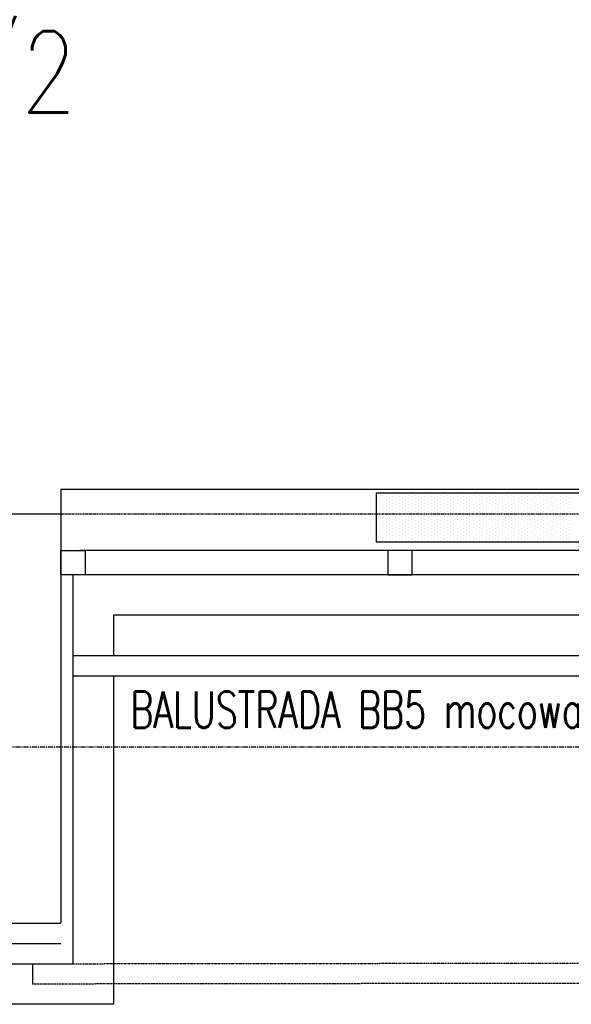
# Model space of a CAD drawing. Header units: inches. Extents: x -145354 to -97635, y 38777 to 78670.
# Tile 105 of 231: x -140767 to -140631, y 50461 to 50703. Entities that reach past the tile are written whole.
import ezdxf
from ezdxf.enums import TextEntityAlignment as Align

# ---------------------------------------------------------------- set-up
doc = ezdxf.new("R2010")
doc.units = ezdxf.units.IN
doc.header["$MEASUREMENT"] = 0
for name, pattern in [('CENTER', [2, 1.25, -0.25, 0.25, -0.25]), ('DASHDOT', [1, 0.5, -0.25, 0, -0.25]), ('DASHED2', [0.375, 0.25, -0.125])]:
    doc.linetypes.add(name, pattern=pattern)
for name, color, linetype in [('cokół_widok', 255, 'Continuous'), ('E35', 6, 'Continuous'), ('Ele-balustrada', 64, 'Continuous'), ('Okn---okna', 5, 'Continuous'), ('Os-osie glowne', 8, 'CENTER'), ('Sc-cegla pelna', 32, 'Continuous'), ('Sc-izolacja term-obrys', 132, 'Continuous'), ('Sc-izolacja term-styropian', 151, 'STYROPIAN-KA'), ('Sc-nadproza kon', 5, 'DASHED2'), ('Sch-opis', 51, 'Continuous'), ('W-idok', 9, 'Continuous'), ('Wyp-grzejniki', 56, 'Continuous')]:
    doc.layers.add(name, color=color, linetype=linetype)
doc.styles.add('ROMANS', font='romans', dxfattribs={"width": 0.85})
doc.linetypes.add('BATTING', pattern='A,0.0001,-0.1,[134,ltypeshp.shx,S=0.1,R=0,X=-0.1,Y=0],-0.2,[134,ltypeshp.shx,S=0.1,R=180,X=0.1,Y=0],-0.1', length=0.4001)
doc.linetypes.add('STYROPIAN-KA', pattern='A,0.0001,-0.1,[135,ltypeshp.shx,S=0.1,R=0,X=-0.1,Y=0],0,[135,ltypeshp.shx,S=0.1,R=180,X=0.1,Y=0],-0.1', length=0.2001)

# ---------------------------------------------------------------- blocks, each defined once
blk = doc.blocks.new('G_170')
at = {"layer": 'Wyp-grzejniki'}
for p, q in [((0, 0), (-180, 0)), ((-180, 0), (-180, -12)), ((-179.87, -0.51), (-179.87, -0.51)), ((-179.87, -1.3), (-179.87, -1.3)), ((-179.87, -2.09), (-179.87, -2.09)), ((-179.07, -0.11), (-179.07, -0.11)), ((-179.07, -0.9), (-179.07, -0.9)), ((-179.07, -1.7), (-179.07, -1.7)), ((-178.28, -0.51), (-178.28, -0.51)), ((-178.28, -1.3), (-178.28, -1.3)), ((-178.28, -2.09), (-178.28, -2.09)), ((-177.49, -0.11), (-177.49, -0.11)), ((-177.49, -0.9), (-177.49, -0.9)), ((-177.49, -1.7), (-177.49, -1.7)), ((-176.69, -0.51), (-176.69, -0.51)), ((-176.69, -1.3), (-176.69, -1.3)), ((-176.69, -2.09), (-176.69, -2.09)), ((-175.9, -0.11), (-175.9, -0.11)), ((-175.9, -0.9), (-175.9, -0.9)), ((-175.9, -1.7), (-175.9, -1.7)), ((-175.1, -0.51), (-175.1, -0.51)), ((-175.1, -1.3), (-175.1, -1.3)), ((-175.1, -2.09), (-175.1, -2.09)), ((-174.31, -0.11), (-174.31, -0.11)), ((-174.31, -0.9), (-174.31, -0.9)), ((-174.31, -1.7), (-174.31, -1.7)), ((-173.52, -0.51), (-173.52, -0.51)), ((-173.52, -1.3), (-173.52, -1.3)), ((-173.52, -2.09), (-173.52, -2.09)), ((-172.72, -0.11), (-172.72, -0.11)), ((-172.72, -0.9), (-172.72, -0.9)), ((-172.72, -1.7), (-172.72, -1.7)), ((-171.93, -0.51), (-171.93, -0.51)), ((-171.93, -1.3), (-171.93, -1.3)), ((-171.93, -2.09), (-171.93, -2.09)), ((-171.14, -0.11), (-171.14, -0.11)), ((-171.14, -0.9), (-171.14, -0.9)), ((-171.14, -1.7), (-171.14, -1.7)), ((-170.34, -0.51), (-170.34, -0.51)), ((-170.34, -1.3), (-170.34, -1.3)), ((-170.34, -2.09), (-170.34, -2.09)), ((-169.55, -0.11), (-169.55, -0.11)), ((-169.55, -0.9), (-169.55, -0.9)), ((-169.55, -1.7), (-169.55, -1.7)), ((-168.75, -0.51), (-168.75, -0.51)), ((-168.75, -1.3), (-168.75, -1.3)), ((-168.75, -2.09), (-168.75, -2.09)), ((-167.96, -0.11), (-167.96, -0.11)), ((-167.96, -0.9), (-167.96, -0.9)), ((-167.96, -1.7), (-167.96, -1.7)), ((-167.17, -0.51), (-167.17, -0.51)), ((-167.17, -1.3), (-167.17, -1.3)), ((-167.17, -2.09), (-167.17, -2.09)), ((-166.37, -0.11), (-166.37, -0.11)), ((-166.37, -0.9), (-166.37, -0.9)), ((-166.37, -1.7), (-166.37, -1.7)), ((-165.58, -0.51), (-165.58, -0.51)), ((-165.58, -1.3), (-165.58, -1.3)), ((-165.58, -2.09), (-165.58, -2.09)), ((-164.79, -0.11), (-164.79, -0.11)), ((-164.79, -0.9), (-164.79, -0.9)), ((-164.79, -1.7), (-164.79, -1.7)), ((-163.99, -0.51), (-163.99, -0.51)), ((-163.99, -1.3), (-163.99, -1.3)), ((-163.99, -2.09), (-163.99, -2.09)), ((-163.2, -0.11), (-163.2, -0.11)), ((-163.2, -0.9), (-163.2, -0.9)), ((-163.2, -1.7), (-163.2, -1.7)), ((-162.4, -0.51), (-162.4, -0.51)), ((-162.4, -1.3), (-162.4, -1.3)), ((-162.4, -2.09), (-162.4, -2.09)), ((-161.61, -0.11), (-161.61, -0.11)), ((-161.61, -0.9), (-161.61, -0.9)), ((-161.61, -1.7), (-161.61, -1.7)), ((-160.82, -0.51), (-160.82, -0.51)), ((-160.82, -1.3), (-160.82, -1.3)), ((-160.82, -2.09), (-160.82, -2.09)), ((-160.02, -0.11), (-160.02, -0.11)), ((-160.02, -0.9), (-160.02, -0.9)), ((-160.02, -1.7), (-160.02, -1.7)), ((-159.23, -0.51), (-159.23, -0.51)), ((-159.23, -1.3), (-159.23, -1.3)), ((-159.23, -2.09), (-159.23, -2.09)), ((-158.44, -0.11), (-158.44, -0.11)), ((-158.44, -0.9), (-158.44, -0.9)), ((-158.44, -1.7), (-158.44, -1.7)), ((-157.64, -0.51), (-157.64, -0.51)), ((-157.64, -1.3), (-157.64, -1.3)), ((-157.64, -2.09), (-157.64, -2.09)), ((-156.85, -0.11), (-156.85, -0.11)), ((-156.85, -0.9), (-156.85, -0.9)), ((-156.85, -1.7), (-156.85, -1.7)), ((-156.05, -0.51), (-156.05, -0.51)), ((-156.05, -1.3), (-156.05, -1.3)), ((-156.05, -2.09), (-156.05, -2.09)), ((-155.26, -0.11), (-155.26, -0.11)), ((-155.26, -0.9), (-155.26, -0.9)), ((-155.26, -1.7), (-155.26, -1.7)), ((-154.47, -0.51), (-154.47, -0.51)), ((-154.47, -1.3), (-154.47, -1.3)), ((-154.47, -2.09), (-154.47, -2.09)), ((-153.67, -0.11), (-153.67, -0.11)), ((-153.67, -0.9), (-153.67, -0.9)), ((-153.67, -1.7), (-153.67, -1.7)), ((-152.88, -0.51), (-152.88, -0.51)), ((-152.88, -1.3), (-152.88, -1.3)), ((-152.88, -2.09), (-152.88, -2.09)), ((-152.09, -0.11), (-152.09, -0.11)), ((-152.09, -0.9), (-152.09, -0.9)), ((-152.09, -1.7), (-152.09, -1.7)), ((-151.29, -0.51), (-151.29, -0.51)), ((-151.29, -1.3), (-151.29, -1.3)), ((-151.29, -2.09), (-151.29, -2.09)), ((-150.5, -0.11), (-150.5, -0.11)), ((-150.5, -0.9), (-150.5, -0.9)), ((-150.5, -1.7), (-150.5, -1.7)), ((-149.7, -0.51), (-149.7, -0.51)), ((-149.7, -1.3), (-149.7, -1.3)), ((-149.7, -2.09), (-149.7, -2.09)), ((-148.91, -0.11), (-148.91, -0.11)), ((-148.91, -0.9), (-148.91, -0.9)), ((-148.91, -1.7), (-148.91, -1.7)), ((-148.12, -0.51), (-148.12, -0.51)), ((-148.12, -1.3), (-148.12, -1.3)), ((-148.12, -2.09), (-148.12, -2.09)), ((-147.32, -0.11), (-147.32, -0.11)), ((-147.32, -0.9), (-147.32, -0.9)), ((-147.32, -1.7), (-147.32, -1.7)), ((-146.53, -0.51), (-146.53, -0.51)), ((-146.53, -1.3), (-146.53, -1.3)), ((-146.53, -2.09), (-146.53, -2.09)), ((-145.74, -0.11), (-145.74, -0.11)), ((-145.74, -0.9), (-145.74, -0.9)), ((-145.74, -1.7), (-145.74, -1.7)), ((-144.94, -0.51), (-144.94, -0.51)), ((-144.94, -1.3), (-144.94, -1.3)), ((-144.94, -2.09), (-144.94, -2.09)), ((-144.15, -0.11), (-144.15, -0.11)), ((-144.15, -0.9), (-144.15, -0.9)), ((-144.15, -1.7), (-144.15, -1.7)), ((-143.35, -0.51), (-143.35, -0.51)), ((-143.35, -1.3), (-143.35, -1.3)), ((-143.35, -2.09), (-143.35, -2.09)), ((-142.56, -0.11), (-142.56, -0.11)), ((-142.56, -0.9), (-142.56, -0.9)), ((-142.56, -1.7), (-142.56, -1.7)), ((-141.77, -0.51), (-141.77, -0.51)), ((-141.77, -1.3), (-141.77, -1.3)), ((-141.77, -2.09), (-141.77, -2.09)), ((-140.97, -0.11), (-140.97, -0.11)), ((-140.97, -0.9), (-140.97, -0.9)), ((-140.97, -1.7), (-140.97, -1.7)), ((-140.18, -0.51), (-140.18, -0.51)), ((-140.18, -1.3), (-140.18, -1.3)), ((-140.18, -2.09), (-140.18, -2.09)), ((-139.39, -0.11), (-139.39, -0.11)), ((-139.39, -0.9), (-139.39, -0.9)), ((-139.39, -1.7), (-139.39, -1.7)), ((-138.59, -0.51), (-138.59, -0.51)), ((-138.59, -1.3), (-138.59, -1.3)), ((-138.59, -2.09), (-138.59, -2.09)), ((-137.8, -0.11), (-137.8, -0.11)), ((-137.8, -0.9), (-137.8, -0.9)), ((-137.8, -1.7), (-137.8, -1.7)), ((-137, -0.51), (-137, -0.51)), ((-137, -1.3), (-137, -1.3)), ((-137, -2.09), (-137, -2.09)), ((-136.21, -0.11), (-136.21, -0.11)), ((-136.21, -0.9), (-136.21, -0.9)), ((-136.21, -1.7), (-136.21, -1.7)), ((-135.42, -0.51), (-135.42, -0.51)), ((-135.42, -1.3), (-135.42, -1.3)), ((-135.42, -2.09), (-135.42, -2.09)), ((-134.62, -0.11), (-134.62, -0.11)), ((-134.62, -0.9), (-134.62, -0.9)), ((-134.62, -1.7), (-134.62, -1.7)), ((-133.83, -0.51), (-133.83, -0.51)), ((-133.83, -1.3), (-133.83, -1.3)), ((-133.83, -2.09), (-133.83, -2.09)), ((-133.04, -0.11), (-133.04, -0.11)), ((-133.04, -0.9), (-133.04, -0.9)), ((-133.04, -1.7), (-133.04, -1.7)), ((-132.24, -0.51), (-132.24, -0.51)), ((-132.24, -1.3), (-132.24, -1.3)), ((-132.24, -2.09), (-132.24, -2.09)), ((-179.87, -2.89), (-179.87, -2.89)), ((-179.87, -3.68), (-179.87, -3.68)), ((-179.87, -4.48), (-179.87, -4.48)), ((-179.07, -2.49), (-179.07, -2.49)), ((-179.07, -3.28), (-179.07, -3.28)), ((-179.07, -4.08), (-179.07, -4.08)), ((-178.28, -2.89), (-178.28, -2.89)), ((-178.28, -3.68), (-178.28, -3.68)), ((-178.28, -4.48), (-178.28, -4.48)), ((-177.49, -2.49), (-177.49, -2.49)), ((-177.49, -3.28), (-177.49, -3.28)), ((-177.49, -4.08), (-177.49, -4.08)), ((-176.69, -2.89), (-176.69, -2.89)), ((-176.69, -3.68), (-176.69, -3.68)), ((-176.69, -4.48), (-176.69, -4.48)), ((-175.9, -2.49), (-175.9, -2.49)), ((-175.9, -3.28), (-175.9, -3.28)), ((-175.9, -4.08), (-175.9, -4.08)), ((-175.1, -2.89), (-175.1, -2.89)), ((-175.1, -3.68), (-175.1, -3.68)), ((-175.1, -4.48), (-175.1, -4.48)), ((-174.31, -2.49), (-174.31, -2.49)), ((-174.31, -3.28), (-174.31, -3.28)), ((-174.31, -4.08), (-174.31, -4.08)), ((-173.52, -2.89), (-173.52, -2.89)), ((-173.52, -3.68), (-173.52, -3.68)), ((-173.52, -4.48), (-173.52, -4.48)), ((-172.72, -2.49), (-172.72, -2.49)), ((-172.72, -3.28), (-172.72, -3.28)), ((-172.72, -4.08), (-172.72, -4.08)), ((-171.93, -2.89), (-171.93, -2.89)), ((-171.93, -3.68), (-171.93, -3.68)), ((-171.93, -4.48), (-171.93, -4.48)), ((-171.14, -2.49), (-171.14, -2.49)), ((-171.14, -3.28), (-171.14, -3.28)), ((-171.14, -4.08), (-171.14, -4.08)), ((-170.34, -2.89), (-170.34, -2.89)), ((-170.34, -3.68), (-170.34, -3.68)), ((-170.34, -4.48), (-170.34, -4.48)), ((-169.55, -2.49), (-169.55, -2.49)), ((-169.55, -3.28), (-169.55, -3.28)), ((-169.55, -4.08), (-169.55, -4.08)), ((-168.75, -2.89), (-168.75, -2.89)), ((-168.75, -3.68), (-168.75, -3.68)), ((-168.75, -4.48), (-168.75, -4.48)), ((-167.96, -2.49), (-167.96, -2.49)), ((-167.96, -3.28), (-167.96, -3.28)), ((-167.96, -4.08), (-167.96, -4.08)), ((-167.17, -2.89), (-167.17, -2.89)), ((-167.17, -3.68), (-167.17, -3.68)), ((-167.17, -4.48), (-167.17, -4.48)), ((-166.37, -2.49), (-166.37, -2.49)), ((-166.37, -3.28), (-166.37, -3.28)), ((-166.37, -4.08), (-166.37, -4.08)), ((-165.58, -2.89), (-165.58, -2.89)), ((-165.58, -3.68), (-165.58, -3.68)), ((-165.58, -4.48), (-165.58, -4.48)), ((-164.79, -2.49), (-164.79, -2.49)), ((-164.79, -3.28), (-164.79, -3.28)), ((-164.79, -4.08), (-164.79, -4.08)), ((-163.99, -2.89), (-163.99, -2.89)), ((-163.99, -3.68), (-163.99, -3.68)), ((-163.99, -4.48), (-163.99, -4.48)), ((-163.2, -2.49), (-163.2, -2.49)), ((-163.2, -3.28), (-163.2, -3.28)), ((-163.2, -4.08), (-163.2, -4.08)), ((-162.4, -2.89), (-162.4, -2.89)), ((-162.4, -3.68), (-162.4, -3.68)), ((-162.4, -4.48), (-162.4, -4.48)), ((-161.61, -2.49), (-161.61, -2.49)), ((-161.61, -3.28), (-161.61, -3.28)), ((-161.61, -4.08), (-161.61, -4.08)), ((-160.82, -2.89), (-160.82, -2.89)), ((-160.82, -3.68), (-160.82, -3.68)), ((-160.82, -4.48), (-160.82, -4.48)), ((-160.02, -2.49), (-160.02, -2.49)), ((-160.02, -3.28), (-160.02, -3.28)), ((-160.02, -4.08), (-160.02, -4.08)), ((-159.23, -2.89), (-159.23, -2.89)), ((-159.23, -3.68), (-159.23, -3.68)), ((-159.23, -4.48), (-159.23, -4.48)), ((-158.44, -2.49), (-158.44, -2.49)), ((-158.44, -3.28), (-158.44, -3.28)), ((-158.44, -4.08), (-158.44, -4.08)), ((-157.64, -2.89), (-157.64, -2.89)), ((-157.64, -3.68), (-157.64, -3.68)), ((-157.64, -4.48), (-157.64, -4.48)), ((-156.85, -2.49), (-156.85, -2.49)), ((-156.85, -3.28), (-156.85, -3.28)), ((-156.85, -4.08), (-156.85, -4.08)), ((-156.05, -2.89), (-156.05, -2.89)), ((-156.05, -3.68), (-156.05, -3.68)), ((-156.05, -4.48), (-156.05, -4.48)), ((-155.26, -2.49), (-155.26, -2.49)), ((-155.26, -3.28), (-155.26, -3.28)), ((-155.26, -4.08), (-155.26, -4.08)), ((-154.47, -2.89), (-154.47, -2.89)), ((-154.47, -3.68), (-154.47, -3.68)), ((-154.47, -4.48), (-154.47, -4.48)), ((-153.67, -2.49), (-153.67, -2.49)), ((-153.67, -3.28), (-153.67, -3.28)), ((-153.67, -4.08), (-153.67, -4.08)), ((-152.88, -2.89), (-152.88, -2.89)), ((-152.88, -3.68), (-152.88, -3.68)), ((-152.88, -4.48), (-152.88, -4.48)), ((-152.09, -2.49), (-152.09, -2.49)), ((-152.09, -3.28), (-152.09, -3.28)), ((-152.09, -4.08), (-152.09, -4.08)), ((-151.29, -2.89), (-151.29, -2.89)), ((-151.29, -3.68), (-151.29, -3.68)), ((-151.29, -4.48), (-151.29, -4.48)), ((-150.5, -2.49), (-150.5, -2.49)), ((-150.5, -3.28), (-150.5, -3.28)), ((-150.5, -4.08), (-150.5, -4.08)), ((-149.7, -2.89), (-149.7, -2.89)), ((-149.7, -3.68), (-149.7, -3.68)), ((-149.7, -4.48), (-149.7, -4.48)), ((-148.91, -2.49), (-148.91, -2.49)), ((-148.91, -3.28), (-148.91, -3.28)), ((-148.91, -4.08), (-148.91, -4.08)), ((-148.12, -2.89), (-148.12, -2.89)), ((-148.12, -3.68), (-148.12, -3.68)), ((-148.12, -4.48), (-148.12, -4.48)), ((-147.32, -2.49), (-147.32, -2.49)), ((-147.32, -3.28), (-147.32, -3.28)), ((-147.32, -4.08), (-147.32, -4.08)), ((-146.53, -2.89), (-146.53, -2.89)), ((-146.53, -3.68), (-146.53, -3.68)), ((-146.53, -4.48), (-146.53, -4.48)), ((-145.74, -2.49), (-145.74, -2.49)), ((-145.74, -3.28), (-145.74, -3.28)), ((-145.74, -4.08), (-145.74, -4.08)), ((-144.94, -2.89), (-144.94, -2.89)), ((-144.94, -3.68), (-144.94, -3.68)), ((-144.94, -4.48), (-144.94, -4.48)), ((-144.15, -2.49), (-144.15, -2.49)), ((-144.15, -3.28), (-144.15, -3.28)), ((-144.15, -4.08), (-144.15, -4.08)), ((-143.35, -2.89), (-143.35, -2.89)), ((-143.35, -3.68), (-143.35, -3.68)), ((-143.35, -4.48), (-143.35, -4.48)), ((-142.56, -2.49), (-142.56, -2.49)), ((-142.56, -3.28), (-142.56, -3.28)), ((-142.56, -4.08), (-142.56, -4.08)), ((-141.77, -2.89), (-141.77, -2.89)), ((-141.77, -3.68), (-141.77, -3.68)), ((-141.77, -4.48), (-141.77, -4.48)), ((-140.97, -2.49), (-140.97, -2.49)), ((-140.97, -3.28), (-140.97, -3.28)), ((-140.97, -4.08), (-140.97, -4.08)), ((-140.18, -2.89), (-140.18, -2.89)), ((-140.18, -3.68), (-140.18, -3.68)), ((-140.18, -4.48), (-140.18, -4.48)), ((-139.39, -2.49), (-139.39, -2.49)), ((-139.39, -3.28), (-139.39, -3.28)), ((-139.39, -4.08), (-139.39, -4.08)), ((-138.59, -2.89), (-138.59, -2.89)), ((-138.59, -3.68), (-138.59, -3.68)), ((-138.59, -4.48), (-138.59, -4.48)), ((-137.8, -2.49), (-137.8, -2.49)), ((-137.8, -3.28), (-137.8, -3.28)), ((-137.8, -4.08), (-137.8, -4.08)), ((-137, -2.89), (-137, -2.89)), ((-137, -3.68), (-137, -3.68)), ((-137, -4.48), (-137, -4.48)), ((-136.21, -2.49), (-136.21, -2.49)), ((-136.21, -3.28), (-136.21, -3.28)), ((-136.21, -4.08), (-136.21, -4.08)), ((-135.42, -2.89), (-135.42, -2.89)), ((-135.42, -3.68), (-135.42, -3.68)), ((-135.42, -4.48), (-135.42, -4.48)), ((-134.62, -2.49), (-134.62, -2.49)), ((-134.62, -3.28), (-134.62, -3.28)), ((-134.62, -4.08), (-134.62, -4.08)), ((-133.83, -2.89), (-133.83, -2.89)), ((-133.83, -3.68), (-133.83, -3.68)), ((-133.83, -4.48), (-133.83, -4.48)), ((-133.04, -2.49), (-133.04, -2.49)), ((-133.04, -3.28), (-133.04, -3.28)), ((-133.04, -4.08), (-133.04, -4.08)), ((-132.24, -2.89), (-132.24, -2.89)), ((-132.24, -3.68), (-132.24, -3.68)), ((-132.24, -4.48), (-132.24, -4.48)), ((-179.87, -5.27), (-179.87, -5.27)), ((-179.87, -6.06), (-179.87, -6.06)), ((-179.87, -6.86), (-179.87, -6.86)), ((-179.07, -4.87), (-179.07, -4.87)), ((-179.07, -5.67), (-179.07, -5.67)), ((-179.07, -6.46), (-179.07, -6.46)), ((-179.07, -7.25), (-179.07, -7.25)), ((-178.28, -5.27), (-178.28, -5.27)), ((-178.28, -6.06), (-178.28, -6.06)), ((-178.28, -6.86), (-178.28, -6.86)), ((-177.49, -4.87), (-177.49, -4.87)), ((-177.49, -5.67), (-177.49, -5.67)), ((-177.49, -6.46), (-177.49, -6.46)), ((-177.49, -7.25), (-177.49, -7.25)), ((-176.69, -5.27), (-176.69, -5.27)), ((-176.69, -6.06), (-176.69, -6.06)), ((-176.69, -6.86), (-176.69, -6.86)), ((-175.9, -4.87), (-175.9, -4.87)), ((-175.9, -5.67), (-175.9, -5.67)), ((-175.9, -6.46), (-175.9, -6.46)), ((-175.9, -7.25), (-175.9, -7.25)), ((-175.1, -5.27), (-175.1, -5.27)), ((-175.1, -6.06), (-175.1, -6.06)), ((-175.1, -6.86), (-175.1, -6.86)), ((-174.31, -4.87), (-174.31, -4.87)), ((-174.31, -5.67), (-174.31, -5.67)), ((-174.31, -6.46), (-174.31, -6.46)), ((-174.31, -7.25), (-174.31, -7.25)), ((-173.52, -5.27), (-173.52, -5.27)), ((-173.52, -6.06), (-173.52, -6.06)), ((-173.52, -6.86), (-173.52, -6.86)), ((-172.72, -4.87), (-172.72, -4.87)), ((-172.72, -5.67), (-172.72, -5.67)), ((-172.72, -6.46), (-172.72, -6.46)), ((-172.72, -7.25), (-172.72, -7.25)), ((-171.93, -5.27), (-171.93, -5.27)), ((-171.93, -6.06), (-171.93, -6.06)), ((-171.93, -6.86), (-171.93, -6.86)), ((-171.14, -4.87), (-171.14, -4.87)), ((-171.14, -5.67), (-171.14, -5.67)), ((-171.14, -6.46), (-171.14, -6.46)), ((-171.14, -7.25), (-171.14, -7.25)), ((-170.34, -5.27), (-170.34, -5.27)), ((-170.34, -6.06), (-170.34, -6.06)), ((-170.34, -6.86), (-170.34, -6.86)), ((-169.55, -4.87), (-169.55, -4.87)), ((-169.55, -5.67), (-169.55, -5.67)), ((-169.55, -6.46), (-169.55, -6.46)), ((-169.55, -7.25), (-169.55, -7.25)), ((-168.75, -5.27), (-168.75, -5.27)), ((-168.75, -6.06), (-168.75, -6.06)), ((-168.75, -6.86), (-168.75, -6.86)), ((-167.96, -4.87), (-167.96, -4.87)), ((-167.96, -5.67), (-167.96, -5.67)), ((-167.96, -6.46), (-167.96, -6.46)), ((-167.96, -7.25), (-167.96, -7.25)), ((-167.17, -5.27), (-167.17, -5.27)), ((-167.17, -6.06), (-167.17, -6.06)), ((-167.17, -6.86), (-167.17, -6.86)), ((-166.37, -4.87), (-166.37, -4.87)), ((-166.37, -5.67), (-166.37, -5.67)), ((-166.37, -6.46), (-166.37, -6.46)), ((-166.37, -7.25), (-166.37, -7.25)), ((-165.58, -5.27), (-165.58, -5.27)), ((-165.58, -6.06), (-165.58, -6.06)), ((-165.58, -6.86), (-165.58, -6.86)), ((-164.79, -4.87), (-164.79, -4.87)), ((-164.79, -5.67), (-164.79, -5.67)), ((-164.79, -6.46), (-164.79, -6.46)), ((-164.79, -7.25), (-164.79, -7.25)), ((-163.99, -5.27), (-163.99, -5.27)), ((-163.99, -6.06), (-163.99, -6.06)), ((-163.99, -6.86), (-163.99, -6.86)), ((-163.2, -4.87), (-163.2, -4.87)), ((-163.2, -5.67), (-163.2, -5.67)), ((-163.2, -6.46), (-163.2, -6.46)), ((-163.2, -7.25), (-163.2, -7.25)), ((-162.4, -5.27), (-162.4, -5.27)), ((-162.4, -6.06), (-162.4, -6.06)), ((-162.4, -6.86), (-162.4, -6.86)), ((-161.61, -4.87), (-161.61, -4.87)), ((-161.61, -5.67), (-161.61, -5.67)), ((-161.61, -6.46), (-161.61, -6.46)), ((-161.61, -7.25), (-161.61, -7.25)), ((-160.82, -5.27), (-160.82, -5.27)), ((-160.82, -6.06), (-160.82, -6.06)), ((-160.82, -6.86), (-160.82, -6.86)), ((-160.02, -4.87), (-160.02, -4.87)), ((-160.02, -5.67), (-160.02, -5.67)), ((-160.02, -6.46), (-160.02, -6.46)), ((-160.02, -7.25), (-160.02, -7.25)), ((-159.23, -5.27), (-159.23, -5.27)), ((-159.23, -6.06), (-159.23, -6.06)), ((-159.23, -6.86), (-159.23, -6.86)), ((-158.44, -4.87), (-158.44, -4.87)), ((-158.44, -5.67), (-158.44, -5.67)), ((-158.44, -6.46), (-158.44, -6.46)), ((-158.44, -7.25), (-158.44, -7.25)), ((-157.64, -5.27), (-157.64, -5.27)), ((-157.64, -6.06), (-157.64, -6.06)), ((-157.64, -6.86), (-157.64, -6.86)), ((-156.85, -4.87), (-156.85, -4.87)), ((-156.85, -5.67), (-156.85, -5.67)), ((-156.85, -6.46), (-156.85, -6.46)), ((-156.85, -7.25), (-156.85, -7.25)), ((-156.05, -5.27), (-156.05, -5.27)), ((-156.05, -6.06), (-156.05, -6.06)), ((-156.05, -6.86), (-156.05, -6.86)), ((-155.26, -4.87), (-155.26, -4.87)), ((-155.26, -5.67), (-155.26, -5.67)), ((-155.26, -6.46), (-155.26, -6.46)), ((-155.26, -7.25), (-155.26, -7.25)), ((-154.47, -5.27), (-154.47, -5.27)), ((-154.47, -6.06), (-154.47, -6.06)), ((-154.47, -6.86), (-154.47, -6.86)), ((-153.67, -4.87), (-153.67, -4.87)), ((-153.67, -5.67), (-153.67, -5.67)), ((-153.67, -6.46), (-153.67, -6.46)), ((-153.67, -7.25), (-153.67, -7.25)), ((-152.88, -5.27), (-152.88, -5.27)), ((-152.88, -6.06), (-152.88, -6.06)), ((-152.88, -6.86), (-152.88, -6.86)), ((-152.09, -4.87), (-152.09, -4.87)), ((-152.09, -5.67), (-152.09, -5.67)), ((-152.09, -6.46), (-152.09, -6.46)), ((-152.09, -7.25), (-152.09, -7.25)), ((-151.29, -5.27), (-151.29, -5.27)), ((-151.29, -6.06), (-151.29, -6.06)), ((-151.29, -6.86), (-151.29, -6.86)), ((-150.5, -4.87), (-150.5, -4.87)), ((-150.5, -5.67), (-150.5, -5.67)), ((-150.5, -6.46), (-150.5, -6.46)), ((-150.5, -7.25), (-150.5, -7.25)), ((-149.7, -5.27), (-149.7, -5.27)), ((-149.7, -6.06), (-149.7, -6.06)), ((-149.7, -6.86), (-149.7, -6.86)), ((-148.91, -4.87), (-148.91, -4.87)), ((-148.91, -5.67), (-148.91, -5.67)), ((-148.91, -6.46), (-148.91, -6.46)), ((-148.91, -7.25), (-148.91, -7.25)), ((-148.12, -5.27), (-148.12, -5.27)), ((-148.12, -6.06), (-148.12, -6.06)), ((-148.12, -6.86), (-148.12, -6.86)), ((-147.32, -4.87), (-147.32, -4.87)), ((-147.32, -5.67), (-147.32, -5.67)), ((-147.32, -6.46), (-147.32, -6.46)), ((-147.32, -7.25), (-147.32, -7.25)), ((-146.53, -5.27), (-146.53, -5.27)), ((-146.53, -6.06), (-146.53, -6.06)), ((-146.53, -6.86), (-146.53, -6.86)), ((-145.74, -4.87), (-145.74, -4.87)), ((-145.74, -5.67), (-145.74, -5.67)), ((-145.74, -6.46), (-145.74, -6.46)), ((-145.74, -7.25), (-145.74, -7.25)), ((-144.94, -5.27), (-144.94, -5.27)), ((-144.94, -6.06), (-144.94, -6.06)), ((-144.94, -6.86), (-144.94, -6.86)), ((-144.15, -4.87), (-144.15, -4.87)), ((-144.15, -5.67), (-144.15, -5.67)), ((-144.15, -6.46), (-144.15, -6.46)), ((-144.15, -7.25), (-144.15, -7.25)), ((-143.35, -5.27), (-143.35, -5.27)), ((-143.35, -6.06), (-143.35, -6.06)), ((-143.35, -6.86), (-143.35, -6.86)), ((-142.56, -4.87), (-142.56, -4.87)), ((-142.56, -5.67), (-142.56, -5.67)), ((-142.56, -6.46), (-142.56, -6.46)), ((-142.56, -7.25), (-142.56, -7.25)), ((-141.77, -5.27), (-141.77, -5.27)), ((-141.77, -6.06), (-141.77, -6.06)), ((-141.77, -6.86), (-141.77, -6.86)), ((-140.97, -4.87), (-140.97, -4.87)), ((-140.97, -5.67), (-140.97, -5.67)), ((-140.97, -6.46), (-140.97, -6.46)), ((-140.97, -7.25), (-140.97, -7.25)), ((-140.18, -5.27), (-140.18, -5.27)), ((-140.18, -6.06), (-140.18, -6.06)), ((-140.18, -6.86), (-140.18, -6.86)), ((-139.39, -4.87), (-139.39, -4.87)), ((-139.39, -5.67), (-139.39, -5.67)), ((-139.39, -6.46), (-139.39, -6.46)), ((-139.39, -7.25), (-139.39, -7.25)), ((-138.59, -5.27), (-138.59, -5.27)), ((-138.59, -6.06), (-138.59, -6.06)), ((-138.59, -6.86), (-138.59, -6.86)), ((-137.8, -4.87), (-137.8, -4.87)), ((-137.8, -5.67), (-137.8, -5.67)), ((-137.8, -6.46), (-137.8, -6.46)), ((-137.8, -7.25), (-137.8, -7.25)), ((-137, -5.27), (-137, -5.27)), ((-137, -6.06), (-137, -6.06)), ((-137, -6.86), (-137, -6.86)), ((-136.21, -4.87), (-136.21, -4.87)), ((-136.21, -5.67), (-136.21, -5.67)), ((-136.21, -6.46), (-136.21, -6.46)), ((-136.21, -7.25), (-136.21, -7.25)), ((-135.42, -5.27), (-135.42, -5.27)), ((-135.42, -6.06), (-135.42, -6.06)), ((-135.42, -6.86), (-135.42, -6.86)), ((-134.62, -4.87), (-134.62, -4.87)), ((-134.62, -5.67), (-134.62, -5.67)), ((-134.62, -6.46), (-134.62, -6.46)), ((-134.62, -7.25), (-134.62, -7.25)), ((-133.83, -5.27), (-133.83, -5.27)), ((-133.83, -6.06), (-133.83, -6.06)), ((-133.83, -6.86), (-133.83, -6.86)), ((-133.04, -4.87), (-133.04, -4.87)), ((-133.04, -5.67), (-133.04, -5.67)), ((-133.04, -6.46), (-133.04, -6.46)), ((-133.04, -7.25), (-133.04, -7.25)), ((-132.24, -5.27), (-132.24, -5.27)), ((-132.24, -6.06), (-132.24, -6.06)), ((-132.24, -6.86), (-132.24, -6.86)), ((-179.87, -7.65), (-179.87, -7.65)), ((-179.87, -8.44), (-179.87, -8.44)), ((-179.87, -9.24), (-179.87, -9.24)), ((-179.07, -8.05), (-179.07, -8.05)), ((-179.07, -8.84), (-179.07, -8.84)), ((-179.07, -9.63), (-179.07, -9.63)), ((-178.28, -7.65), (-178.28, -7.65)), ((-178.28, -8.44), (-178.28, -8.44)), ((-178.28, -9.24), (-178.28, -9.24)), ((-177.49, -8.05), (-177.49, -8.05)), ((-177.49, -8.84), (-177.49, -8.84)), ((-177.49, -9.63), (-177.49, -9.63)), ((-176.69, -7.65), (-176.69, -7.65)), ((-176.69, -8.44), (-176.69, -8.44)), ((-176.69, -9.24), (-176.69, -9.24)), ((-175.9, -8.05), (-175.9, -8.05)), ((-175.9, -8.84), (-175.9, -8.84)), ((-175.9, -9.63), (-175.9, -9.63)), ((-175.1, -7.65), (-175.1, -7.65)), ((-175.1, -8.44), (-175.1, -8.44)), ((-175.1, -9.24), (-175.1, -9.24)), ((-174.31, -8.05), (-174.31, -8.05)), ((-174.31, -8.84), (-174.31, -8.84)), ((-174.31, -9.63), (-174.31, -9.63)), ((-173.52, -7.65), (-173.52, -7.65)), ((-173.52, -8.44), (-173.52, -8.44)), ((-173.52, -9.24), (-173.52, -9.24)), ((-172.72, -8.05), (-172.72, -8.05)), ((-172.72, -8.84), (-172.72, -8.84)), ((-172.72, -9.63), (-172.72, -9.63)), ((-171.93, -7.65), (-171.93, -7.65)), ((-171.93, -8.44), (-171.93, -8.44)), ((-171.93, -9.24), (-171.93, -9.24)), ((-171.14, -8.05), (-171.14, -8.05)), ((-171.14, -8.84), (-171.14, -8.84)), ((-171.14, -9.63), (-171.14, -9.63)), ((-170.34, -7.65), (-170.34, -7.65)), ((-170.34, -8.44), (-170.34, -8.44)), ((-170.34, -9.24), (-170.34, -9.24)), ((-169.55, -8.05), (-169.55, -8.05)), ((-169.55, -8.84), (-169.55, -8.84)), ((-169.55, -9.63), (-169.55, -9.63)), ((-168.75, -7.65), (-168.75, -7.65)), ((-168.75, -8.44), (-168.75, -8.44)), ((-168.75, -9.24), (-168.75, -9.24)), ((-167.96, -8.05), (-167.96, -8.05)), ((-167.96, -8.84), (-167.96, -8.84)), ((-167.96, -9.63), (-167.96, -9.63)), ((-167.17, -7.65), (-167.17, -7.65)), ((-167.17, -8.44), (-167.17, -8.44)), ((-167.17, -9.24), (-167.17, -9.24)), ((-166.37, -8.05), (-166.37, -8.05)), ((-166.37, -8.84), (-166.37, -8.84)), ((-166.37, -9.63), (-166.37, -9.63)), ((-165.58, -7.65), (-165.58, -7.65)), ((-165.58, -8.44), (-165.58, -8.44)), ((-165.58, -9.24), (-165.58, -9.24)), ((-164.79, -8.05), (-164.79, -8.05)), ((-164.79, -8.84), (-164.79, -8.84)), ((-164.79, -9.63), (-164.79, -9.63)), ((-163.99, -7.65), (-163.99, -7.65)), ((-163.99, -8.44), (-163.99, -8.44)), ((-163.99, -9.24), (-163.99, -9.24)), ((-163.2, -8.05), (-163.2, -8.05)), ((-163.2, -8.84), (-163.2, -8.84)), ((-163.2, -9.63), (-163.2, -9.63)), ((-162.4, -7.65), (-162.4, -7.65)), ((-162.4, -8.44), (-162.4, -8.44)), ((-162.4, -9.24), (-162.4, -9.24)), ((-161.61, -8.05), (-161.61, -8.05)), ((-161.61, -8.84), (-161.61, -8.84)), ((-161.61, -9.63), (-161.61, -9.63)), ((-160.82, -7.65), (-160.82, -7.65)), ((-160.82, -8.44), (-160.82, -8.44)), ((-160.82, -9.24), (-160.82, -9.24)), ((-160.02, -8.05), (-160.02, -8.05)), ((-160.02, -8.84), (-160.02, -8.84)), ((-160.02, -9.63), (-160.02, -9.63)), ((-159.23, -7.65), (-159.23, -7.65)), ((-159.23, -8.44), (-159.23, -8.44)), ((-159.23, -9.24), (-159.23, -9.24)), ((-158.44, -8.05), (-158.44, -8.05)), ((-158.44, -8.84), (-158.44, -8.84)), ((-158.44, -9.63), (-158.44, -9.63)), ((-157.64, -7.65), (-157.64, -7.65)), ((-157.64, -8.44), (-157.64, -8.44)), ((-157.64, -9.24), (-157.64, -9.24)), ((-156.85, -8.05), (-156.85, -8.05)), ((-156.85, -8.84), (-156.85, -8.84)), ((-156.85, -9.63), (-156.85, -9.63)), ((-156.05, -7.65), (-156.05, -7.65)), ((-156.05, -8.44), (-156.05, -8.44)), ((-156.05, -9.24), (-156.05, -9.24)), ((-155.26, -8.05), (-155.26, -8.05)), ((-155.26, -8.84), (-155.26, -8.84)), ((-155.26, -9.63), (-155.26, -9.63)), ((-154.47, -7.65), (-154.47, -7.65)), ((-154.47, -8.44), (-154.47, -8.44)), ((-154.47, -9.24), (-154.47, -9.24)), ((-153.67, -8.05), (-153.67, -8.05)), ((-153.67, -8.84), (-153.67, -8.84)), ((-153.67, -9.63), (-153.67, -9.63)), ((-152.88, -7.65), (-152.88, -7.65)), ((-152.88, -8.44), (-152.88, -8.44)), ((-152.88, -9.24), (-152.88, -9.24)), ((-152.09, -8.05), (-152.09, -8.05)), ((-152.09, -8.84), (-152.09, -8.84)), ((-152.09, -9.63), (-152.09, -9.63)), ((-151.29, -7.65), (-151.29, -7.65)), ((-151.29, -8.44), (-151.29, -8.44)), ((-151.29, -9.24), (-151.29, -9.24)), ((-150.5, -8.05), (-150.5, -8.05)), ((-150.5, -8.84), (-150.5, -8.84)), ((-150.5, -9.63), (-150.5, -9.63)), ((-149.7, -7.65), (-149.7, -7.65)), ((-149.7, -8.44), (-149.7, -8.44)), ((-149.7, -9.24), (-149.7, -9.24)), ((-148.91, -8.05), (-148.91, -8.05)), ((-148.91, -8.84), (-148.91, -8.84)), ((-148.91, -9.63), (-148.91, -9.63)), ((-148.12, -7.65), (-148.12, -7.65)), ((-148.12, -8.44), (-148.12, -8.44)), ((-148.12, -9.24), (-148.12, -9.24)), ((-147.32, -8.05), (-147.32, -8.05)), ((-147.32, -8.84), (-147.32, -8.84)), ((-147.32, -9.63), (-147.32, -9.63)), ((-146.53, -7.65), (-146.53, -7.65)), ((-146.53, -8.44), (-146.53, -8.44)), ((-146.53, -9.24), (-146.53, -9.24)), ((-145.74, -8.05), (-145.74, -8.05)), ((-145.74, -8.84), (-145.74, -8.84)), ((-145.74, -9.63), (-145.74, -9.63)), ((-144.94, -7.65), (-144.94, -7.65)), ((-144.94, -8.44), (-144.94, -8.44)), ((-144.94, -9.24), (-144.94, -9.24)), ((-144.15, -8.05), (-144.15, -8.05)), ((-144.15, -8.84), (-144.15, -8.84)), ((-144.15, -9.63), (-144.15, -9.63)), ((-143.35, -7.65), (-143.35, -7.65)), ((-143.35, -8.44), (-143.35, -8.44)), ((-143.35, -9.24), (-143.35, -9.24)), ((-142.56, -8.05), (-142.56, -8.05)), ((-142.56, -8.84), (-142.56, -8.84)), ((-142.56, -9.63), (-142.56, -9.63)), ((-141.77, -7.65), (-141.77, -7.65)), ((-141.77, -8.44), (-141.77, -8.44)), ((-141.77, -9.24), (-141.77, -9.24)), ((-140.97, -8.05), (-140.97, -8.05)), ((-140.97, -8.84), (-140.97, -8.84)), ((-140.97, -9.63), (-140.97, -9.63)), ((-140.18, -7.65), (-140.18, -7.65)), ((-140.18, -8.44), (-140.18, -8.44)), ((-140.18, -9.24), (-140.18, -9.24)), ((-139.39, -8.05), (-139.39, -8.05)), ((-139.39, -8.84), (-139.39, -8.84)), ((-139.39, -9.63), (-139.39, -9.63)), ((-138.59, -7.65), (-138.59, -7.65)), ((-138.59, -8.44), (-138.59, -8.44)), ((-138.59, -9.24), (-138.59, -9.24)), ((-137.8, -8.05), (-137.8, -8.05)), ((-137.8, -8.84), (-137.8, -8.84)), ((-137.8, -9.63), (-137.8, -9.63)), ((-137, -7.65), (-137, -7.65)), ((-137, -8.44), (-137, -8.44)), ((-137, -9.24), (-137, -9.24)), ((-136.21, -8.05), (-136.21, -8.05)), ((-136.21, -8.84), (-136.21, -8.84)), ((-136.21, -9.63), (-136.21, -9.63)), ((-135.42, -7.65), (-135.42, -7.65)), ((-135.42, -8.44), (-135.42, -8.44)), ((-135.42, -9.24), (-135.42, -9.24)), ((-134.62, -8.05), (-134.62, -8.05)), ((-134.62, -8.84), (-134.62, -8.84)), ((-134.62, -9.63), (-134.62, -9.63)), ((-133.83, -7.65), (-133.83, -7.65)), ((-133.83, -8.44), (-133.83, -8.44)), ((-133.83, -9.24), (-133.83, -9.24)), ((-133.04, -8.05), (-133.04, -8.05)), ((-133.04, -8.84), (-133.04, -8.84)), ((-133.04, -9.63), (-133.04, -9.63)), ((-132.24, -7.65), (-132.24, -7.65)), ((-132.24, -8.44), (-132.24, -8.44)), ((-132.24, -9.24), (-132.24, -9.24)), ((-180, -12), (0, -12)), ((-179.87, -10.03), (-179.87, -10.03)), ((-179.87, -10.83), (-179.87, -10.83)), ((-179.87, -11.62), (-179.87, -11.62)), ((-179.07, -10.43), (-179.07, -10.43)), ((-179.07, -11.22), (-179.07, -11.22)), ((-178.28, -10.03), (-178.28, -10.03)), ((-178.28, -10.83), (-178.28, -10.83)), ((-178.28, -11.62), (-178.28, -11.62)), ((-177.49, -10.43), (-177.49, -10.43)), ((-177.49, -11.22), (-177.49, -11.22)), ((-176.69, -10.03), (-176.69, -10.03)), ((-176.69, -10.83), (-176.69, -10.83)), ((-176.69, -11.62), (-176.69, -11.62)), ((-175.9, -10.43), (-175.9, -10.43)), ((-175.9, -11.22), (-175.9, -11.22)), ((-175.1, -10.03), (-175.1, -10.03)), ((-175.1, -10.83), (-175.1, -10.83)), ((-175.1, -11.62), (-175.1, -11.62)), ((-174.31, -10.43), (-174.31, -10.43)), ((-174.31, -11.22), (-174.31, -11.22)), ((-173.52, -10.03), (-173.52, -10.03)), ((-173.52, -10.83), (-173.52, -10.83)), ((-173.52, -11.62), (-173.52, -11.62)), ((-172.72, -10.43), (-172.72, -10.43)), ((-172.72, -11.22), (-172.72, -11.22)), ((-171.93, -10.03), (-171.93, -10.03)), ((-171.93, -10.83), (-171.93, -10.83)), ((-171.93, -11.62), (-171.93, -11.62)), ((-171.14, -10.43), (-171.14, -10.43)), ((-171.14, -11.22), (-171.14, -11.22)), ((-170.34, -10.03), (-170.34, -10.03)), ((-170.34, -10.83), (-170.34, -10.83)), ((-170.34, -11.62), (-170.34, -11.62)), ((-169.55, -10.43), (-169.55, -10.43)), ((-169.55, -11.22), (-169.55, -11.22)), ((-168.75, -10.03), (-168.75, -10.03)), ((-168.75, -10.83), (-168.75, -10.83)), ((-168.75, -11.62), (-168.75, -11.62)), ((-167.96, -10.43), (-167.96, -10.43)), ((-167.96, -11.22), (-167.96, -11.22)), ((-167.17, -10.03), (-167.17, -10.03)), ((-167.17, -10.83), (-167.17, -10.83)), ((-167.17, -11.62), (-167.17, -11.62)), ((-166.37, -10.43), (-166.37, -10.43)), ((-166.37, -11.22), (-166.37, -11.22)), ((-165.58, -10.03), (-165.58, -10.03)), ((-165.58, -10.83), (-165.58, -10.83)), ((-165.58, -11.62), (-165.58, -11.62)), ((-164.79, -10.43), (-164.79, -10.43)), ((-164.79, -11.22), (-164.79, -11.22)), ((-163.99, -10.03), (-163.99, -10.03)), ((-163.99, -10.83), (-163.99, -10.83)), ((-163.99, -11.62), (-163.99, -11.62)), ((-163.2, -10.43), (-163.2, -10.43)), ((-163.2, -11.22), (-163.2, -11.22)), ((-162.4, -10.03), (-162.4, -10.03)), ((-162.4, -10.83), (-162.4, -10.83)), ((-162.4, -11.62), (-162.4, -11.62)), ((-161.61, -10.43), (-161.61, -10.43)), ((-161.61, -11.22), (-161.61, -11.22)), ((-160.82, -10.03), (-160.82, -10.03)), ((-160.82, -10.83), (-160.82, -10.83)), ((-160.82, -11.62), (-160.82, -11.62)), ((-160.02, -10.43), (-160.02, -10.43)), ((-160.02, -11.22), (-160.02, -11.22)), ((-159.23, -10.03), (-159.23, -10.03)), ((-159.23, -10.83), (-159.23, -10.83)), ((-159.23, -11.62), (-159.23, -11.62)), ((-158.44, -10.43), (-158.44, -10.43)), ((-158.44, -11.22), (-158.44, -11.22)), ((-157.64, -10.03), (-157.64, -10.03)), ((-157.64, -10.83), (-157.64, -10.83)), ((-157.64, -11.62), (-157.64, -11.62)), ((-156.85, -10.43), (-156.85, -10.43)), ((-156.85, -11.22), (-156.85, -11.22)), ((-156.05, -10.03), (-156.05, -10.03)), ((-156.05, -10.83), (-156.05, -10.83)), ((-156.05, -11.62), (-156.05, -11.62)), ((-155.26, -10.43), (-155.26, -10.43)), ((-155.26, -11.22), (-155.26, -11.22)), ((-154.47, -10.03), (-154.47, -10.03)), ((-154.47, -10.83), (-154.47, -10.83)), ((-154.47, -11.62), (-154.47, -11.62)), ((-153.67, -10.43), (-153.67, -10.43)), ((-153.67, -11.22), (-153.67, -11.22)), ((-152.88, -10.03), (-152.88, -10.03)), ((-152.88, -10.83), (-152.88, -10.83)), ((-152.88, -11.62), (-152.88, -11.62)), ((-152.09, -10.43), (-152.09, -10.43)), ((-152.09, -11.22), (-152.09, -11.22)), ((-151.29, -10.03), (-151.29, -10.03)), ((-151.29, -10.83), (-151.29, -10.83)), ((-151.29, -11.62), (-151.29, -11.62)), ((-150.5, -10.43), (-150.5, -10.43)), ((-150.5, -11.22), (-150.5, -11.22)), ((-149.7, -10.03), (-149.7, -10.03)), ((-149.7, -10.83), (-149.7, -10.83)), ((-149.7, -11.62), (-149.7, -11.62)), ((-148.91, -10.43), (-148.91, -10.43)), ((-148.91, -11.22), (-148.91, -11.22)), ((-148.12, -10.03), (-148.12, -10.03)), ((-148.12, -10.83), (-148.12, -10.83)), ((-148.12, -11.62), (-148.12, -11.62)), ((-147.32, -10.43), (-147.32, -10.43)), ((-147.32, -11.22), (-147.32, -11.22)), ((-146.53, -10.03), (-146.53, -10.03)), ((-146.53, -10.83), (-146.53, -10.83)), ((-146.53, -11.62), (-146.53, -11.62)), ((-145.74, -10.43), (-145.74, -10.43)), ((-145.74, -11.22), (-145.74, -11.22)), ((-144.94, -10.03), (-144.94, -10.03)), ((-144.94, -10.83), (-144.94, -10.83)), ((-144.94, -11.62), (-144.94, -11.62)), ((-144.15, -10.43), (-144.15, -10.43)), ((-144.15, -11.22), (-144.15, -11.22)), ((-143.35, -10.03), (-143.35, -10.03)), ((-143.35, -10.83), (-143.35, -10.83)), ((-143.35, -11.62), (-143.35, -11.62)), ((-142.56, -10.43), (-142.56, -10.43)), ((-142.56, -11.22), (-142.56, -11.22)), ((-141.77, -10.03), (-141.77, -10.03)), ((-141.77, -10.83), (-141.77, -10.83)), ((-141.77, -11.62), (-141.77, -11.62)), ((-140.97, -10.43), (-140.97, -10.43)), ((-140.97, -11.22), (-140.97, -11.22)), ((-140.18, -10.03), (-140.18, -10.03)), ((-140.18, -10.83), (-140.18, -10.83)), ((-140.18, -11.62), (-140.18, -11.62)), ((-139.39, -10.43), (-139.39, -10.43)), ((-139.39, -11.22), (-139.39, -11.22)), ((-138.59, -10.03), (-138.59, -10.03)), ((-138.59, -10.83), (-138.59, -10.83)), ((-138.59, -11.62), (-138.59, -11.62)), ((-137.8, -10.43), (-137.8, -10.43)), ((-137.8, -11.22), (-137.8, -11.22)), ((-137, -10.03), (-137, -10.03)), ((-137, -10.83), (-137, -10.83)), ((-137, -11.62), (-137, -11.62)), ((-136.21, -10.43), (-136.21, -10.43)), ((-136.21, -11.22), (-136.21, -11.22)), ((-135.42, -10.03), (-135.42, -10.03)), ((-135.42, -10.83), (-135.42, -10.83)), ((-135.42, -11.62), (-135.42, -11.62)), ((-134.62, -10.43), (-134.62, -10.43)), ((-134.62, -11.22), (-134.62, -11.22)), ((-133.83, -10.03), (-133.83, -10.03)), ((-133.83, -10.83), (-133.83, -10.83)), ((-133.83, -11.62), (-133.83, -11.62)), ((-133.04, -10.43), (-133.04, -10.43)), ((-133.04, -11.22), (-133.04, -11.22)), ((-132.24, -10.03), (-132.24, -10.03)), ((-132.24, -10.83), (-132.24, -10.83)), ((-132.24, -11.62), (-132.24, -11.62))]:
    blk.add_line(p, q, dxfattribs=at)

msp = doc.modelspace()

# ---------------------------------------------------------------- linework, layer by layer
at = {"layer": 'cokół_widok'}
for points in [[(-140441.65, 50546.72), (-140441.65, 50556.72), (-140744.3, 50556.72), (-140744.3, 50546.72)], [(-140744.3, 50541.72), (-140744.3, 50460.88), (-140859.3, 50460.88), (-140859.3, 50541.72)]]:
    msp.add_lwpolyline(points, dxfattribs=at)
at = {"layer": 'Ele-balustrada'}
for p, q in [((-140431.65, 50546.72), (-140754.3, 50546.72)), ((-140431.65, 50541.72), (-140754.3, 50541.72))]:
    msp.add_line(p, q, dxfattribs=at)
at = {"layer": 'Okn---okna'}
for points in [[(-140751.3, 50572.72), (-140751.3, 50566.72), (-140757.3, 50566.72), (-140757.3, 50572.72), (-140751.3, 50572.72)], [(-140428.65, 50572.72), (-140752.64, 50572.72)], [(-140673.64, 50572.72), (-140676.64, 50572.72), (-140676.64, 50566.72), (-140670.64, 50566.72), (-140670.64, 50572.72), (-140673.64, 50572.72)], [(-140428.65, 50566.72), (-140752.64, 50566.72)]]:
    msp.add_lwpolyline(points, dxfattribs=at)
at = {"layer": 'Os-osie glowne'}
msp.add_line((-143318.47, 50524.29), (-138010.68, 50524.29), dxfattribs=at)
at = {"layer": 'Sc-cegla pelna'}
for p, q in [((-140846.3, 50581.72), (-140757.3, 50581.72)), ((-140757.3, 50581.71), (-140757.3, 50480.96)), ((-140846.3, 50480.88), (-140757.3, 50480.88))]:
    msp.add_line(p, q, dxfattribs=at)
at = {"layer": 'Sc-izolacja term-obrys'}
for p in [(-140754.3, 50566.72), (-140849.3, 50470.88)]:
    msp.add_line(p, (-140754.3, 50470.88), dxfattribs=at)
at = {"layer": 'Sc-izolacja term-styropian', "linetype": 'BATTING', "ltscale": 0.25}
msp.add_line((-140846.3, 50475.88), (-140757.3, 50475.88), dxfattribs=at)
at = {"layer": 'Sc-nadproza kon', "linetype": 'DASHDOT', "ltscale": 0.5}
for p, q in [((-140757.3, 50581.71), (-140428.65, 50581.72)), ((-140754.3, 50470.88), (-140431.65, 50471.27))]:
    msp.add_line(p, q, dxfattribs=at)
at = {"layer": 'W-idok'}
for p, q in [((-140757.3, 50587.72), (-140757.3, 50581.71)), ((-140428.65, 50587.72), (-140757.3, 50587.72))]:
    msp.add_line(p, q, dxfattribs=at)
at = {"layer": 'W-idok', "linetype": 'DASHED2', "ltscale": 40}
msp.add_line((-140764.3, 50470.88), (-140764.3, 50465.86), dxfattribs=at)
at = {"layer": 'W-idok', "linetype": 'DASHED2'}
msp.add_line((-140421.65, 50466.29), (-140764.3, 50465.86), dxfattribs=at)

# ---------------------------------------------------------------- block references
at = {"layer": 'Wyp-grzejniki'}
msp.add_blockref('G_170', (-140499.58, 50586.83), dxfattribs=at)

# ---------------------------------------------------------------- texts
at = {"layer": 'E35', "style": 'ROMANS', "width": 0.8}
msp.add_text('G/AP1/2', height=20, dxfattribs=at).set_placement((-140802.77, 50689.21), align=Align.MIDDLE)
at = {"layer": 'Sch-opis', "style": 'ROMANS', "width": 0.7}
msp.add_text('BALUSTRADA BB5 mocowanie wg.detalu D682/1 ', height=9, dxfattribs=at).set_placement((-140740.12, 50528.96))

doc.saveas('drawing.dxf')
